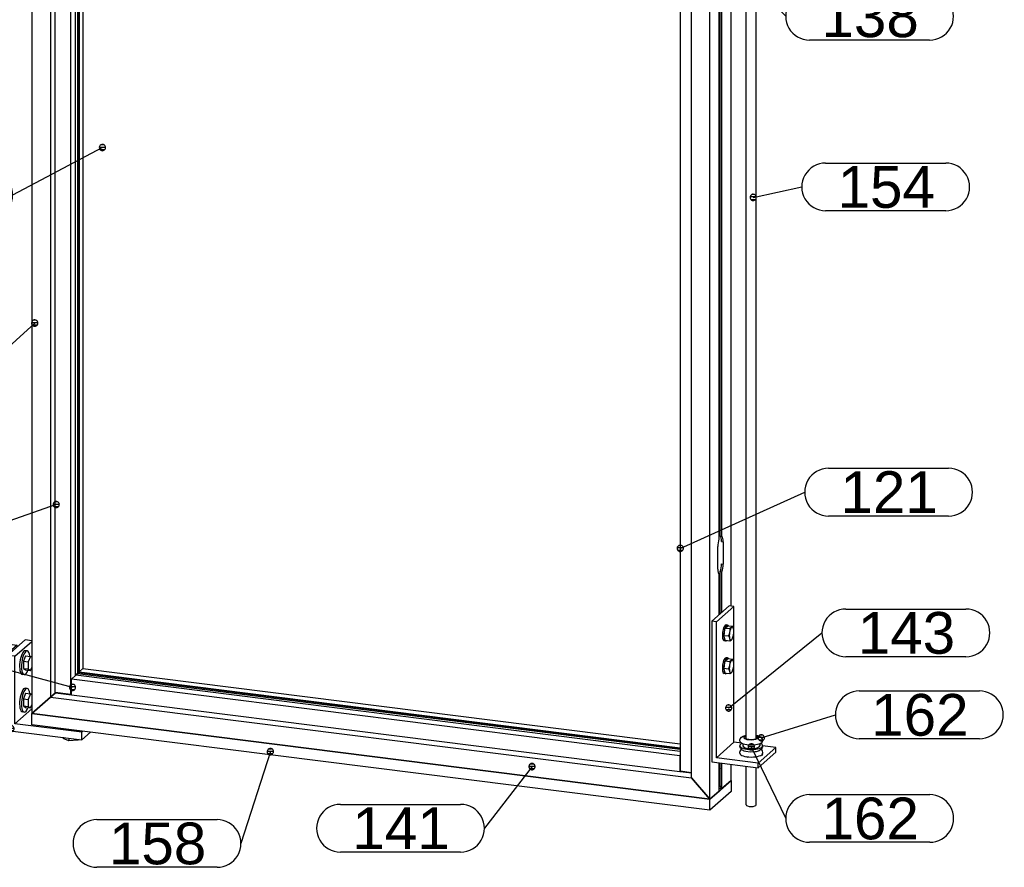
# Model space of a CAD drawing. Header units: millimetres. Extents: x -30 to 390, y -521 to -224.
# Tile 17 of 19: x 235 to 317, y -371 to -300. Entities that reach past the tile are written whole.
import ezdxf
from ezdxf.enums import TextEntityAlignment as Align

# ---------------------------------------------------------------- set-up
doc = ezdxf.new("R2010")
doc.units = ezdxf.units.MM
doc.linetypes.add('STRICHPUNKT2', pattern=[18.5, 10, -4, 0.5, -4])
doc.layers.get('0').update_dxf_attribs({"linetype": 'CONTINUOUS'})
for name, color, linetype in [('DIM49', 4, 'CONTINUOUS'), ('LE_RED', 1, 'CONTINUOUS'), ('TXT_ALL', 7, 'CONTINUOUS')]:
    doc.layers.add(name, color=color, linetype=linetype)
doc.layers.add('LE_ALL', color=7, linetype='CONTINUOUS', lineweight=50)
doc.styles.add('ARIAL', font='arial.ttf')

# ---------------------------------------------------------------- blocks, each defined once
blk = doc.blocks.new('1017-1 Connector 90 M8 VERT_00035', base_point=(237.592, -356.949))
blk.add_line((237.592, -356.949), (237.15, -357.338))
blk = doc.blocks.new('1017-1 Connector 90 M8 VERT_00034')
blk.add_blockref('1017-1 Connector 90 M8 VERT_00035', (237.592, -356.949))
blk = doc.blocks.new('Hoeklijn + montage_00033')
blk.add_blockref('1017-1 Connector 90 M8 VERT_00034', (0, 0))
blk = doc.blocks.new('1017-1 Connector 90 M8 VERT_00038', base_point=(293.293, -363.519))
blk.add_line((293.387, -364.703), (293.293, -364.787))
at = {"layer": 'LE_RED'}
blk.add_ellipse((293.262, -363.242), major_axis=(-0.042, -0.331), ratio=0.333333, start_param=0.624777, end_param=1.669141, dxfattribs=at)
blk = doc.blocks.new('DIN 13-M8_00040', base_point=(293.298, -362.961))
blk.add_ellipse((293.262, -363.242), major_axis=(-0.035, -0.281), ratio=0.333333, start_param=0.672695, end_param=3.141593)
at = {"layer": 'LE_RED'}
blk.add_ellipse((293.262, -363.242), major_axis=(-0.042, -0.331), ratio=0.333333, start_param=0.624777, end_param=1.669141, dxfattribs=at)
blk = doc.blocks.new('DIN 13-M8_00039')
blk.add_blockref('DIN 13-M8_00040', (293.298, -362.961))
blk = doc.blocks.new('_00042', base_point=(293.418, -363.262))
at = {"layer": 'LE_ALL', "color": 1, "linetype": 'STRICHPUNKT2'}
for p, q in [((293.293, -363.215), (293.387, -363.132)), ((293.418, -363.262), (293.293, -363.246))]:
    blk.add_line(p, q, dxfattribs=at)
blk = doc.blocks.new('_00041')
blk.add_blockref('_00042', (293.418, -363.262))
blk = doc.blocks.new('1017-1 Connector 90 M8 VERT_00037')
for name, p in [('DIN 13-M8_00039', (0, 0)), ('_00041', (0, 0)), ('1017-1 Connector 90 M8 VERT_00038', (293.293, -363.519))]:
    blk.add_blockref(name, p)
blk = doc.blocks.new('Stelschroef met punt (ISO 4027 - DIN 914)-M8x10_00044', base_point=(293.296, -363.369))
blk.add_line((293.293, -363.178), (293.33, -363.182))
blk.add_lwpolyline([(293.296, -363.369), (293.33, -363.182), (293.296, -363.055)])
at = {"layer": 'LE_RED'}
blk.add_ellipse((293.262, -363.242), major_axis=(-0.035, -0.281), ratio=0.333333, start_param=0.672695, end_param=1.669141, dxfattribs=at)
blk = doc.blocks.new('GEWINDE_00046', base_point=(293.359, -363.227))
at = {"layer": 'LE_RED'}
blk.add_ellipse((293.262, -363.242), major_axis=(-0.035, -0.281), ratio=0.333333, start_param=0.672695, end_param=1.669141, dxfattribs=at)
blk = doc.blocks.new('GEWINDE_00045')
blk.add_blockref('GEWINDE_00046', (293.359, -363.227))
blk = doc.blocks.new('Stelschroef met punt (ISO 4027 - DIN 914)-M8x10_00043')
for name, p in [('Stelschroef met punt (ISO 4027 - DIN 914)-M8x10_00044', (293.296, -363.369)), ('GEWINDE_00045', (0, 0))]:
    blk.add_blockref(name, p)
blk = doc.blocks.new('Hoeklijn + montage_00036')
for name in ['1017-1 Connector 90 M8 VERT_00037', 'Stelschroef met punt (ISO 4027 - DIN 914)-M8x10_00043']:
    blk.add_blockref(name, (0, 0))
blk = doc.blocks.new('Montage_00032')
for name in ['Hoeklijn + montage_00033', 'Hoeklijn + montage_00036']:
    blk.add_blockref(name, (0, 0))
blk = doc.blocks.new('SHAPE_01117', base_point=(277.625, -363.05))
at = {"layer": 'DIM49', "color": 3}
for p, q in [((277.625, -363.05), (273.632, -368.222)), ((277.365, -363.011), (277.885, -363.011)), ((277.517, -362.811), (277.734, -362.811)), ((277.417, -363.211), (277.833, -363.211)), ((261.569, -366.222), (271.632, -366.222)), ((271.632, -370.222), (261.569, -370.222))]:
    blk.add_line(p, q, dxfattribs=at)
blk.add_lwpolyline([(277.727, -362.807), (277.66, -362.789), (277.592, -362.789), (277.525, -362.806), (277.465, -362.84), (277.417, -362.889), (277.382, -362.948), (277.364, -363.015), (277.364, -363.083), (277.382, -363.15), (277.416, -363.209), (277.464, -363.258), (277.524, -363.293), (277.59, -363.311), (277.659, -363.311), (277.725, -363.293), (277.785, -363.259), (277.834, -363.211), (277.868, -363.151), (277.886, -363.085), (277.886, -363.016), (277.869, -362.95), (277.835, -362.89), (277.786, -362.841)], close=True, dxfattribs=at)
for centre, start_param, end_param in [((261.569, -368.222), 1.570796, 4.712389), ((271.632, -368.222), 4.712389, 7.853982)]:
    blk.add_ellipse(centre, major_axis=(2, 0), ratio=1, start_param=start_param, end_param=end_param, dxfattribs=at)
at = {"layer": 'TXT_ALL', "style": 'ARIAL'}
blk.add_text('141', height=3.5, dxfattribs=at).set_placement((262.569, -368.222), align=Align.MIDDLE_LEFT)
blk = doc.blocks.new('PV-SCHERM PROFIEL 60X37_00064', base_point=(293.293, -364.848))
for p, q in [((239.535, -355.236), (239.358, -355.391)), ((239.623, -355.157), (239.535, -355.236)), ((239.535, -355.236), (290.048, -361.6)), ((239.668, -355.118), (239.623, -355.157)), ((239.623, -355.157), (290.048, -361.51)), ((239.991, -354.833), (239.668, -355.118)), ((239.668, -355.118), (290.048, -361.466)), ((239.991, -354.833), (290.048, -361.139)), ((237.267, -357.236), (235.708, -358.611)), ((237.694, -356.859), (237.267, -357.236)), ((237.267, -357.236), (290.975, -364.002)), ((235.708, -358.611), (292.534, -365.77)), ((290.038, -363.454), (290.975, -363.572)), ((292.534, -365.77), (290.975, -364.002)), ((294.302, -364.211), (293.543, -364.88)), ((293.293, -365.101), (292.534, -365.77))]:
    blk.add_line(p, q)
for points in [[(237.704, -356.85), (237.694, -356.859), (239.029, -357.027)], [(293.293, -364.848), (293.543, -364.88), (293.387, -364.703)]]:
    blk.add_lwpolyline(points)
blk.add_blockref('SHAPE_01117', (277.625, -363.05))
blk = doc.blocks.new('PV-SCHERM PROFIEL 60X37_00063')
blk.add_blockref('PV-SCHERM PROFIEL 60X37_00064', (293.293, -364.848))
blk = doc.blocks.new('SHAPE_01115', base_point=(294.074, -295.01))
at = {"layer": 'DIM49', "color": 3}
for p, q in [((293.816, -294.974), (294.333, -294.974)), ((293.87, -295.174), (294.278, -295.174)), ((294.184, -294.774), (293.962, -294.774)), ((294.074, -295.01), (298.88, -300.152)), ((300.88, -298.152), (310.943, -298.152)), ((310.943, -302.152), (300.88, -302.152))]:
    blk.add_line(p, q, dxfattribs=at)
blk.add_lwpolyline([(293.851, -294.871), (293.822, -294.934), (293.811, -295.001), (293.818, -295.07), (293.842, -295.134), (293.882, -295.19), (293.935, -295.234), (293.998, -295.262), (294.065, -295.274), (294.134, -295.267), (294.198, -295.243), (294.254, -295.203), (294.298, -295.15), (294.326, -295.087), (294.338, -295.019), (294.331, -294.951), (294.307, -294.887), (294.267, -294.831), (294.214, -294.787), (294.151, -294.758), (294.083, -294.747), (294.015, -294.754), (293.95, -294.778), (293.895, -294.818)], close=True, dxfattribs=at)
for centre, start_param, end_param in [((300.88, -300.152), 1.570796, 4.712389), ((310.943, -300.152), 4.712389, 7.853982)]:
    blk.add_ellipse(centre, major_axis=(2, 0), ratio=1, start_param=start_param, end_param=end_param, dxfattribs=at)
at = {"layer": 'TXT_ALL', "style": 'ARIAL'}
blk.add_text('138', height=3.5, dxfattribs=at).set_placement((301.88, -300.152), align=Align.MIDDLE_LEFT)
blk = doc.blocks.new('PV-SCHERM PROFIEL 60X37_00068', base_point=(293.543, -278.534))
for p, q in [((294.302, -256.102), (293.543, -256.771)), ((294.302, -278.014), (294.302, -256.102)), ((293.293, -256.992), (292.534, -257.661)), ((293.293, -278.755), (293.293, -256.992)), ((293.543, -256.771), (293.387, -256.909)), ((293.387, -278.672), (293.387, -256.909)), ((293.543, -278.534), (293.543, -256.771)), ((292.534, -257.661), (290.975, -259.036)), ((292.534, -365.77), (292.534, -257.661)), ((290.975, -364.002), (290.975, -259.036)), ((293.293, -343.984), (293.293, -285.264)), ((293.387, -343.743), (293.387, -285.276)), ((293.543, -343.763), (293.543, -285.296)), ((294.302, -349.589), (294.302, -285.391)), ((293.543, -343.763), (293.387, -343.743)), ((293.498, -344.178), (293.654, -344.198)), ((293.498, -346.064), (293.654, -346.084)), ((293.293, -350.33), (293.293, -346.934)), ((293.387, -350.247), (293.387, -346.694)), ((293.387, -346.694), (293.543, -346.714)), ((293.543, -350.109), (293.543, -346.714)), ((293.293, -365.101), (293.293, -362.732)), ((293.387, -364.703), (293.387, -362.743)), ((293.543, -364.88), (293.543, -362.763)), ((294.302, -364.211), (294.302, -362.859)), ((290.975, -364.002), (292.534, -365.77)), ((293.543, -364.88), (294.302, -364.211)), ((292.534, -365.77), (293.293, -365.101)), ((293.387, -364.703), (293.543, -364.88))]:
    blk.add_line(p, q)
for points in [[(293.182, -346.499), (293.182, -344.614)], [(293.654, -344.198), (293.654, -346.084)]]:
    blk.add_lwpolyline(points)
for centre, start_param, end_param in [((293.418, -344.406), 4.063035, 5.073756), ((293.262, -344.386), 1.932163, 2.942884), ((293.418, -344.406), 1.932163, 2.942884), ((293.418, -346.291), 5.073756, 6.084477), ((293.262, -346.272), 0.921442, 1.932163), ((293.418, -346.291), 0.921442, 1.932163)]:
    blk.add_ellipse(centre, major_axis=(-0.083, -0.661), ratio=0.333333, start_param=start_param, end_param=end_param)
blk.add_blockref('SHAPE_01115', (294.074, -295.01))
blk = doc.blocks.new('PV-SCHERM PROFIEL 60X37_00067')
blk.add_blockref('PV-SCHERM PROFIEL 60X37_00068', (293.543, -278.534))
blk = doc.blocks.new('SHAPE_01097', base_point=(235.949, -325.869))
at = {"layer": 'DIM49', "color": 3}
for p, q in [((235.949, -325.869), (231.68, -329.766)), ((235.69, -325.832), (236.208, -325.832)), ((236.059, -325.632), (235.837, -325.632)), ((235.744, -326.032), (236.153, -326.032)), ((219.617, -327.766), (229.68, -327.766)), ((229.68, -331.766), (219.617, -331.766))]:
    blk.add_line(p, q, dxfattribs=at)
blk.add_lwpolyline([(236.091, -325.647), (236.029, -325.618), (235.961, -325.606), (235.892, -325.612), (235.828, -325.635), (235.771, -325.674), (235.727, -325.727), (235.698, -325.789), (235.686, -325.857), (235.692, -325.925), (235.715, -325.99), (235.755, -326.046), (235.807, -326.091), (235.869, -326.12), (235.937, -326.132), (236.006, -326.126), (236.07, -326.103), (236.127, -326.063), (236.171, -326.011), (236.2, -325.948), (236.212, -325.881), (236.206, -325.812), (236.183, -325.748), (236.143, -325.691)], close=True, dxfattribs=at)
for centre, start_param, end_param in [((219.617, -329.766), 1.570796, 4.712389), ((229.68, -329.766), 4.712389, 7.853982)]:
    blk.add_ellipse(centre, major_axis=(2, 0), ratio=1, start_param=start_param, end_param=end_param, dxfattribs=at)
at = {"layer": 'TXT_ALL', "style": 'ARIAL'}
blk.add_text('138', height=3.5, dxfattribs=at).set_placement((220.617, -329.766), align=Align.MIDDLE_LEFT)
blk = doc.blocks.new('PV-SCHERM PROFIEL 60X37_00070', base_point=(237.267, -252.27))
for p, q in [((237.267, -252.27), (235.708, -250.502)), ((235.708, -250.502), (235.708, -358.611)), ((237.267, -252.27), (237.267, -357.236)), ((239.535, -253.49), (239.535, -355.236)), ((239.623, -253.501), (239.623, -355.157)), ((239.668, -253.507), (239.668, -355.118)), ((239.991, -253.548), (239.991, -354.833)), ((239.358, -355.391), (239.535, -355.236)), ((239.535, -355.236), (239.623, -355.157)), ((239.623, -355.157), (239.668, -355.118)), ((239.668, -355.118), (239.991, -354.833)), ((235.708, -358.611), (237.267, -357.236)), ((237.267, -357.236), (237.694, -356.859)), ((237.694, -356.859), (237.704, -356.85))]:
    blk.add_line(p, q)
blk.add_blockref('SHAPE_01097', (235.949, -325.869))
blk = doc.blocks.new('PV-SCHERM PROFIEL 60X37_00069')
blk.add_blockref('PV-SCHERM PROFIEL 60X37_00070', (237.267, -252.27))
blk = doc.blocks.new('SHAPE_01099', base_point=(239.115, -356.412))
at = {"layer": 'DIM49', "color": 3}
for p, q in [((217.26, -351.771), (227.323, -351.771)), ((239.115, -356.412), (229.323, -353.771)), ((227.323, -355.771), (217.26, -355.771)), ((239.374, -356.376), (238.857, -356.376)), ((239.226, -356.176), (239.004, -356.176)), ((238.911, -356.576), (239.319, -356.576))]:
    blk.add_line(p, q, dxfattribs=at)
blk.add_lwpolyline([(239.379, -356.413), (239.37, -356.344), (239.343, -356.281), (239.302, -356.226), (239.247, -356.184), (239.184, -356.158), (239.116, -356.149), (239.048, -356.158), (238.984, -356.184), (238.929, -356.226), (238.887, -356.28), (238.861, -356.344), (238.852, -356.412), (238.861, -356.48), (238.887, -356.543), (238.929, -356.598), (238.983, -356.64), (239.047, -356.666), (239.115, -356.676), (239.183, -356.667), (239.247, -356.64), (239.301, -356.599), (239.343, -356.544), (239.369, -356.481)], close=True, dxfattribs=at)
for centre, start_param, end_param in [((217.26, -353.771), 1.570796, 4.712389), ((227.323, -353.771), 4.712389, 7.853982)]:
    blk.add_ellipse(centre, major_axis=(2, 0), ratio=1, start_param=start_param, end_param=end_param, dxfattribs=at)
at = {"layer": 'TXT_ALL', "style": 'ARIAL'}
blk.add_text('123', height=3.5, dxfattribs=at).set_placement((218.26, -353.771), align=Align.MIDDLE_LEFT)
blk = doc.blocks.new('GLASLAT T.B.V. PV-SCHERM_00075', base_point=(290.009, -362.144))
for p, q in [((290.048, -361.778), (239.397, -355.396)), ((290.044, -363.173), (290.044, -362.231)), ((290.009, -363.48), (290.038, -363.454))]:
    blk.add_line(p, q)
for points in [[(290.009, -362.144), (239.029, -355.721), (239.397, -355.396)], [(290.048, -362.11), (290.009, -362.144), (290.009, -363.48), (239.029, -357.057), (239.029, -355.721)]]:
    blk.add_lwpolyline(points)
blk.add_blockref('SHAPE_01099', (239.115, -356.412))
blk = doc.blocks.new('GLASLAT T.B.V. PV-SCHERM_00074')
blk.add_blockref('GLASLAT T.B.V. PV-SCHERM_00075', (290.009, -362.144))
blk = doc.blocks.new('SHAPE_01111', base_point=(237.751, -341.082))
at = {"layer": 'DIM49', "color": 3}
for p, q in [((219.397, -341.288), (229.46, -341.288)), ((237.751, -341.082), (231.46, -343.288)), ((237.492, -341.045), (238.01, -341.045)), ((237.546, -341.245), (237.957, -341.245)), ((237.865, -340.845), (237.642, -340.845)), ((229.46, -345.288), (219.397, -345.288))]:
    blk.add_line(p, q, dxfattribs=at)
blk.add_lwpolyline([(237.969, -340.934), (237.923, -340.882), (237.865, -340.845), (237.8, -340.823), (237.731, -340.82), (237.664, -340.834), (237.603, -340.865), (237.551, -340.91), (237.514, -340.968), (237.492, -341.033), (237.489, -341.102), (237.503, -341.169), (237.534, -341.231), (237.579, -341.282), (237.637, -341.319), (237.702, -341.341), (237.771, -341.345), (237.838, -341.331), (237.9, -341.3), (237.951, -341.254), (237.988, -341.196), (238.01, -341.131), (238.014, -341.062), (238, -340.995)], close=True, dxfattribs=at)
for centre, start_param, end_param in [((219.397, -343.288), 1.570796, 4.712389), ((229.46, -343.288), 4.712389, 7.853982)]:
    blk.add_ellipse(centre, major_axis=(2, 0), ratio=1, start_param=start_param, end_param=end_param, dxfattribs=at)
at = {"layer": 'TXT_ALL', "style": 'ARIAL'}
blk.add_text('121', height=3.5, dxfattribs=at).set_placement((220.397, -343.288), align=Align.MIDDLE_LEFT)
blk = doc.blocks.new('GLASLAT T.B.V. PV-SCHERM_00077', base_point=(238.99, -357.012))
for p, q in [((238.99, -357.012), (238.99, -252.487)), ((239.358, -355.431), (239.358, -253.468))]:
    blk.add_line(p, q)
blk.add_lwpolyline([(239.019, -356.987), (238.99, -357.012), (237.665, -356.846), (237.665, -252.32)])
blk.add_blockref('SHAPE_01111', (237.751, -341.082))
blk = doc.blocks.new('GLASLAT T.B.V. PV-SCHERM_00076')
blk.add_blockref('GLASLAT T.B.V. PV-SCHERM_00077', (238.99, -357.012))
blk = doc.blocks.new('SHAPE_01101', base_point=(290.048, -344.764))
at = {"layer": 'DIM49', "color": 3}
for p, q in [((302.472, -338.045), (312.535, -338.045)), ((290.048, -344.764), (300.472, -340.045)), ((312.535, -342.045), (302.472, -342.045)), ((290.308, -344.726), (289.789, -344.726)), ((290.156, -344.526), (289.936, -344.526)), ((290.254, -344.926), (289.841, -344.926))]:
    blk.add_line(p, q, dxfattribs=at)
blk.add_lwpolyline([(289.844, -344.931), (289.894, -344.978), (289.955, -345.01), (290.022, -345.026), (290.091, -345.024), (290.156, -345.004), (290.215, -344.968), (290.262, -344.917), (290.294, -344.857), (290.31, -344.79), (290.308, -344.721), (290.288, -344.655), (290.251, -344.597), (290.201, -344.55), (290.141, -344.518), (290.074, -344.502), (290.005, -344.504), (289.939, -344.524), (289.881, -344.56), (289.834, -344.611), (289.801, -344.671), (289.786, -344.738), (289.788, -344.807), (289.808, -344.873)], close=True, dxfattribs=at)
for centre, start_param, end_param in [((302.472, -340.045), 1.570796, 4.712389), ((312.535, -340.045), 4.712389, 7.853982)]:
    blk.add_ellipse(centre, major_axis=(2, 0), ratio=1, start_param=start_param, end_param=end_param, dxfattribs=at)
at = {"layer": 'TXT_ALL', "style": 'ARIAL'}
blk.add_text('121', height=3.5, dxfattribs=at).set_placement((303.472, -340.045), align=Align.MIDDLE_LEFT)
blk = doc.blocks.new('GLASLAT T.B.V. PV-SCHERM_00079', base_point=(290.975, -363.562))
for p in [(290.048, -258.919), (290.975, -363.562)]:
    blk.add_line(p, (290.048, -363.445))
blk.add_blockref('SHAPE_01101', (290.048, -344.764))
blk = doc.blocks.new('GLASLAT T.B.V. PV-SCHERM_00078')
blk.add_blockref('GLASLAT T.B.V. PV-SCHERM_00079', (290.975, -363.562))
blk = doc.blocks.new('Glaslatten_00071')
for name in ['GLASLAT T.B.V. PV-SCHERM_00076', 'GLASLAT T.B.V. PV-SCHERM_00078', 'GLASLAT T.B.V. PV-SCHERM_00074']:
    blk.add_blockref(name, (0, 0))
blk = doc.blocks.new('Profielen_00062')
for name in ['PV-SCHERM PROFIEL 60X37_00069', 'Glaslatten_00071', 'PV-SCHERM PROFIEL 60X37_00067', 'PV-SCHERM PROFIEL 60X37_00063']:
    blk.add_blockref(name, (0, 0))
blk = doc.blocks.new('SHAPE_01093', base_point=(255.695, -361.795))
at = {"layer": 'DIM49', "color": 3}
for p, q in [((255.695, -361.795), (253.23, -369.496)), ((255.436, -361.758), (255.954, -361.758)), ((255.49, -361.958), (255.899, -361.958)), ((255.582, -361.558), (255.804, -361.558)), ((241.167, -367.496), (251.23, -367.496)), ((251.23, -371.496), (241.167, -371.496))]:
    blk.add_line(p, q, dxfattribs=at)
blk.add_lwpolyline([(255.707, -361.532), (255.639, -361.538), (255.574, -361.561), (255.518, -361.601), (255.473, -361.653), (255.444, -361.715), (255.432, -361.783), (255.438, -361.851), (255.461, -361.916), (255.5, -361.972), (255.552, -362.017), (255.615, -362.046), (255.682, -362.058), (255.751, -362.053), (255.815, -362.029), (255.872, -361.99), (255.916, -361.938), (255.946, -361.876), (255.958, -361.808), (255.952, -361.74), (255.929, -361.675), (255.89, -361.618), (255.837, -361.574), (255.775, -361.545)], close=True, dxfattribs=at)
for centre, start_param, end_param in [((241.167, -369.496), 1.570796, 4.712389), ((251.23, -369.496), 4.712389, 7.853982)]:
    blk.add_ellipse(centre, major_axis=(2, 0), ratio=1, start_param=start_param, end_param=end_param, dxfattribs=at)
at = {"layer": 'TXT_ALL', "style": 'ARIAL'}
blk.add_text('158', height=3.5, dxfattribs=at).set_placement((242.167, -369.496), align=Align.MIDDLE_LEFT)
blk = doc.blocks.new('Strip 60x12_00121', base_point=(292.534, -365.77))
for p, q in [((292.534, -365.77), (235.708, -358.611)), ((292.534, -366.713), (292.534, -365.77))]:
    blk.add_line(p, q)
blk.add_lwpolyline([(292.534, -365.77), (294.302, -364.211), (294.302, -365.154), (292.534, -366.713), (235.708, -359.553), (235.708, -358.611)])
blk.add_blockref('SHAPE_01093', (255.695, -361.795))
blk = doc.blocks.new('Strip 60x12_00120')
blk.add_blockref('Strip 60x12_00121', (292.534, -365.77))
blk = doc.blocks.new('SHAPE_01095', base_point=(233.959, -359.86))
at = {"layer": 'DIM49', "color": 3}
for p, q in [((234.07, -359.622), (233.85, -359.622)), ((233.959, -359.86), (229.867, -362.815)), ((233.699, -359.822), (234.218, -359.822)), ((233.753, -360.022), (234.166, -360.022)), ((217.804, -360.815), (227.867, -360.815)), ((227.867, -364.815), (217.804, -364.815))]:
    blk.add_line(p, q, dxfattribs=at)
blk.add_lwpolyline([(234.125, -359.656), (234.067, -359.62), (234.001, -359.6), (233.932, -359.598), (233.865, -359.614), (233.805, -359.647), (233.755, -359.694), (233.719, -359.752), (233.699, -359.818), (233.697, -359.887), (233.713, -359.954), (233.745, -360.014), (233.793, -360.064), (233.851, -360.1), (233.917, -360.12), (233.986, -360.122), (234.053, -360.106), (234.113, -360.074), (234.163, -360.027), (234.199, -359.968), (234.219, -359.902), (234.221, -359.833), (234.205, -359.767), (234.172, -359.706)], close=True, dxfattribs=at)
for centre, start_param, end_param in [((217.804, -362.815), 1.570796, 4.712389), ((227.867, -362.815), 4.712389, 7.853982)]:
    blk.add_ellipse(centre, major_axis=(2, 0), ratio=1, start_param=start_param, end_param=end_param, dxfattribs=at)
at = {"layer": 'TXT_ALL', "style": 'ARIAL'}
blk.add_text('148', height=3.5, dxfattribs=at).set_placement((218.804, -362.815), align=Align.MIDDLE_LEFT)
blk = doc.blocks.new('Hoeklijn 80x80x8_00125', base_point=(233.672, -360.013))
for p, q in [((233.672, -353.727), (235.146, -352.428)), ((234.296, -353.806), (235.708, -352.561)), ((235.708, -352.499), (235.146, -352.428)), ((234.296, -359.463), (235.708, -358.218)), ((239.909, -360.17), (239.995, -360.093)), ((239.909, -360.798), (240.619, -360.172))]:
    blk.add_line(p, q)
blk.add_lwpolyline([(233.672, -360.013), (239.909, -360.798), (239.909, -360.17), (234.296, -359.463), (234.296, -353.806), (233.672, -353.727)], close=True)
blk.add_blockref('SHAPE_01095', (233.959, -359.86))
blk = doc.blocks.new('Hoeklijn 80x80x8_00124')
blk.add_blockref('Hoeklijn 80x80x8_00125', (233.672, -360.013))
blk = doc.blocks.new('Zeskant tapbout-M10x25 (DIN 933)_00129', base_point=(238.326, -360.599))
for p, q in [((238.326, -360.599), (238.326, -360.693)), ((238.814, -360.892), (238.326, -360.693)), ((238.814, -360.66), (238.814, -360.892)), ((239.574, -360.85), (238.814, -360.892)), ((239.574, -360.756), (239.574, -360.85)), ((239.667, -360.768), (239.574, -360.85))]:
    blk.add_line(p, q)
blk = doc.blocks.new('Zeskant tapbout-M10x25 (DIN 933)_00128')
blk.add_blockref('Zeskant tapbout-M10x25 (DIN 933)_00129', (238.326, -360.599))
blk = doc.blocks.new('Bev. Tapbout M10x25_00126')
blk.add_blockref('Zeskant tapbout-M10x25 (DIN 933)_00128', (0, 0))
blk = doc.blocks.new('1011 Moerblok M8_00132', base_point=(233.409, -356.317))
for p, q in [((233.672, -356.084), (233.409, -356.317)), ((233.409, -356.317), (233.672, -356.35))]:
    blk.add_line(p, q)
blk.add_lwpolyline([(233.409, -356.317), (233.409, -358.674), (233.672, -358.707)])
blk = doc.blocks.new('1011 Moerblok M8_00131')
blk.add_blockref('1011 Moerblok M8_00132', (233.409, -356.317))
blk = doc.blocks.new('Carrosseriering M8 (ISO 7093 _ DIN 9021)_00134', base_point=(235.158, -356.485))
for p, q in [((235.314, -356.505), (235.158, -356.485)), ((235.064, -358.489), (234.908, -358.47))]:
    blk.add_line(p, q)
for centre, start_param, end_param in [((235.033, -357.477), 3.141593, 6.283185), ((235.189, -357.497), 3.141593, 6.283185), ((235.189, -357.497), 2.195759, 3.141593), ((235.189, -357.497), 6.283185, 7.229019)]:
    blk.add_ellipse(centre, major_axis=(-0.125, -0.992), ratio=0.333333, start_param=start_param, end_param=end_param)
blk = doc.blocks.new('Carrosseriering M8 (ISO 7093 _ DIN 9021)_00133')
blk.add_blockref('Carrosseriering M8 (ISO 7093 _ DIN 9021)_00134', (235.158, -356.485))
blk = doc.blocks.new('Zeskant tapbout-M8x20 (DIN 933)_00136', base_point=(234.997, -357.371))
for p, q in [((235.189, -356.907), (235.602, -356.959)), ((235.602, -356.959), (235.41, -357.423)), ((235.708, -357.029), (235.602, -356.959)), ((234.997, -357.371), (235.41, -357.423)), ((234.997, -357.961), (235.189, -358.087)), ((235.189, -358.087), (235.602, -358.139)), ((235.602, -358.139), (235.708, -357.882))]:
    blk.add_line(p, q)
for points in [[(235.189, -356.907), (234.997, -357.371), (234.997, -357.961), (235.41, -358.013)], [(235.41, -357.423), (235.41, -358.013), (235.602, -358.139)]]:
    blk.add_lwpolyline(points)
blk = doc.blocks.new('Zeskant tapbout-M8x20 (DIN 933)_00135')
blk.add_blockref('Zeskant tapbout-M8x20 (DIN 933)_00136', (234.997, -357.371))
blk = doc.blocks.new('Montage baluster_00130')
for name in ['1011 Moerblok M8_00131', 'Carrosseriering M8 (ISO 7093 _ DIN 9021)_00133', 'Zeskant tapbout-M8x20 (DIN 933)_00135']:
    blk.add_blockref(name, (0, 0))
blk = doc.blocks.new('1011 Moerblok M8_00139', base_point=(233.409, -353.174))
for p, q in [((233.85, -352.785), (233.409, -353.174)), ((233.85, -352.785), (234.474, -352.863)), ((233.409, -353.174), (234.032, -353.253)), ((234.032, -353.253), (234.032, -353.41))]:
    blk.add_line(p, q)
for points in [[(234.474, -353.02), (234.474, -352.863), (234.032, -353.253)], [(233.409, -353.174), (233.409, -355.531), (233.672, -355.565)]]:
    blk.add_lwpolyline(points)
blk = doc.blocks.new('1011 Moerblok M8_00138')
blk.add_blockref('1011 Moerblok M8_00139', (233.409, -353.174))
blk = doc.blocks.new('Carrosseriering M8 (ISO 7093 _ DIN 9021)_00141', base_point=(235.158, -353.343))
for p, q in [((235.314, -353.362), (235.158, -353.343)), ((235.064, -355.347), (234.908, -355.327))]:
    blk.add_line(p, q)
for centre, start_param, end_param in [((235.033, -354.335), 3.141593, 6.283185), ((235.189, -354.354), 3.141593, 6.283185), ((235.189, -354.354), 2.195759, 3.141593), ((235.189, -354.354), 6.283185, 7.229019)]:
    blk.add_ellipse(centre, major_axis=(-0.125, -0.992), ratio=0.333333, start_param=start_param, end_param=end_param)
blk = doc.blocks.new('Carrosseriering M8 (ISO 7093 _ DIN 9021)_00140')
blk.add_blockref('Carrosseriering M8 (ISO 7093 _ DIN 9021)_00141', (235.158, -353.343))
blk = doc.blocks.new('Zeskant tapbout-M8x20 (DIN 933)_00143', base_point=(234.997, -354.228))
for p, q in [((235.189, -353.765), (235.602, -353.817)), ((235.602, -353.817), (235.41, -354.281)), ((235.708, -353.887), (235.602, -353.817)), ((234.997, -354.228), (235.41, -354.281)), ((235.602, -354.996), (235.708, -354.739)), ((234.997, -354.818), (235.189, -354.944)), ((235.189, -354.944), (235.602, -354.996))]:
    blk.add_line(p, q)
for points in [[(235.189, -353.765), (234.997, -354.228), (234.997, -354.818), (235.41, -354.87)], [(235.41, -354.281), (235.41, -354.87), (235.602, -354.996)]]:
    blk.add_lwpolyline(points)
blk = doc.blocks.new('Zeskant tapbout-M8x20 (DIN 933)_00142')
blk.add_blockref('Zeskant tapbout-M8x20 (DIN 933)_00143', (234.997, -354.228))
blk = doc.blocks.new('Montage baluster_00137')
for name in ['1011 Moerblok M8_00138', 'Carrosseriering M8 (ISO 7093 _ DIN 9021)_00140', 'Zeskant tapbout-M8x20 (DIN 933)_00142']:
    blk.add_blockref(name, (0, 0))
blk = doc.blocks.new('Koppelhoek scherm - 60x37_00122')
for name in ['Hoeklijn 80x80x8_00124', 'Montage baluster_00137', 'Montage baluster_00130', 'Bev. Tapbout M10x25_00126']:
    blk.add_blockref(name, (0, 0))
blk = doc.blocks.new('Ophanging onder_00119')
for name in ['Koppelhoek scherm - 60x37_00122', 'Strip 60x12_00120']:
    blk.add_blockref(name, (0, 0))
blk = doc.blocks.new('Muurophanging_00080')
blk.add_blockref('Ophanging onder_00119', (0, 0))
blk = doc.blocks.new('SHAPE_01127', base_point=(296.157, -315.336))
at = {"layer": 'DIM49', "color": 3}
for p, q in [((302.23, -312.459), (312.294, -312.459)), ((296.267, -315.099), (296.045, -315.099)), ((296.157, -315.336), (300.23, -314.459)), ((296.416, -315.299), (295.899, -315.299)), ((295.952, -315.499), (296.361, -315.499)), ((312.294, -316.459), (302.23, -316.459))]:
    blk.add_line(p, q, dxfattribs=at)
blk.add_lwpolyline([(295.923, -315.456), (295.962, -315.513), (296.014, -315.557), (296.076, -315.587), (296.144, -315.599), (296.213, -315.594), (296.277, -315.57), (296.334, -315.531), (296.378, -315.479), (296.408, -315.417), (296.42, -315.349), (296.415, -315.281), (296.391, -315.216), (296.352, -315.159), (296.3, -315.115), (296.238, -315.086), (296.17, -315.073), (296.102, -315.079), (296.037, -315.102), (295.98, -315.141), (295.936, -315.193), (295.907, -315.255), (295.894, -315.323), (295.9, -315.392)], close=True, dxfattribs=at)
for centre, start_param, end_param in [((302.23, -314.459), 1.570796, 4.712389), ((312.294, -314.459), 4.712389, 7.853982)]:
    blk.add_ellipse(centre, major_axis=(2, 0), ratio=1, start_param=start_param, end_param=end_param, dxfattribs=at)
at = {"layer": 'TXT_ALL', "style": 'ARIAL'}
blk.add_text('154', height=3.5, dxfattribs=at).set_placement((303.23, -314.459), align=Align.MIDDLE_LEFT)
blk = doc.blocks.new('Massieve as 10_00156', base_point=(296.612, -272.829))
for p, q in [((295.574, -278.538), (296.612, -272.829)), ((296.407, -278.614), (297.432, -272.978)), ((295.574, -284.27), (295.574, -278.539)), ((296.407, -284.27), (296.407, -278.613)), ((295.574, -360.712), (295.574, -286.382)), ((296.407, -360.714), (296.407, -286.382)), ((295.574, -366.257), (295.574, -363.019)), ((296.407, -366.257), (296.407, -363.124))]:
    blk.add_line(p, q)
for centre, major_axis, ratio, start_param, end_param in [((297.022, -272.904), (0.41, -0.075), 0.152283, 6.283185, 9.424778), ((295.99, -278.576), (0.417, -0.038), 0.096249, 3.15027, 5.930496), ((295.99, -278.576), (0.417, -0.038), 0.096249, 5.930496, 6.274508), ((295.99, -366.257), (0.417, 0), 0.333333, 3.141593, 6.283185)]:
    blk.add_ellipse(centre, major_axis=major_axis, ratio=ratio, start_param=start_param, end_param=end_param)
blk.add_blockref('SHAPE_01127', (296.157, -315.336))
blk = doc.blocks.new('Massieve as 10_00155')
blk.add_blockref('Massieve as 10_00156', (296.612, -272.829))
blk = doc.blocks.new('SHAPE_01121', base_point=(294.1, -358.143))
at = {"layer": 'DIM49', "color": 3}
for p, q in [((303.924, -349.842), (313.987, -349.842)), ((294.1, -358.143), (301.924, -351.842)), ((313.987, -353.842), (303.924, -353.842)), ((294.209, -357.905), (293.989, -357.905)), ((294.36, -358.105), (293.841, -358.105)), ((294.307, -358.305), (293.893, -358.305))]:
    blk.add_line(p, q, dxfattribs=at)
blk.add_lwpolyline([(293.945, -358.356), (294.005, -358.388), (294.072, -358.405), (294.141, -358.403), (294.207, -358.384), (294.265, -358.348), (294.313, -358.298), (294.346, -358.238), (294.362, -358.171), (294.36, -358.102), (294.341, -358.036), (294.305, -357.978), (294.255, -357.93), (294.195, -357.897), (294.128, -357.881), (294.06, -357.883), (293.994, -357.902), (293.935, -357.938), (293.888, -357.988), (293.855, -358.048), (293.838, -358.115), (293.84, -358.183), (293.859, -358.249), (293.895, -358.308)], close=True, dxfattribs=at)
for centre, start_param, end_param in [((303.924, -351.842), 1.570796, 4.712389), ((313.987, -351.842), 4.712389, 7.853982)]:
    blk.add_ellipse(centre, major_axis=(2, 0), ratio=1, start_param=start_param, end_param=end_param, dxfattribs=at)
at = {"layer": 'TXT_ALL', "style": 'ARIAL'}
blk.add_text('143', height=3.5, dxfattribs=at).set_placement((304.924, -351.842), align=Align.MIDDLE_LEFT)
blk = doc.blocks.new('Hoeklijn 150x50x5_00182', base_point=(298.052, -361.454))
for p, q in [((294.544, -349.619), (293.071, -350.919)), ((294.544, -361.012), (293.071, -362.311)), ((295.209, -361.095), (294.544, -361.012)), ((298.052, -361.454), (296.952, -361.315)), ((298.052, -361.454), (296.579, -362.753)), ((298.052, -361.846), (296.579, -363.146)), ((298.052, -361.846), (298.052, -361.454)), ((296.579, -363.146), (296.579, -362.753))]:
    blk.add_line(p, q)
for points in [[(294.544, -361.012), (294.544, -349.619), (294.155, -349.57), (292.682, -350.869)], [(293.071, -350.919), (292.682, -350.869), (292.682, -362.655), (296.579, -363.146)], [(296.579, -362.753), (293.071, -362.311), (293.071, -350.919)]]:
    blk.add_lwpolyline(points)
blk.add_blockref('SHAPE_01121', (294.1, -358.143))
blk = doc.blocks.new('_00184', base_point=(295.655, -362.232))
at = {"layer": 'LE_ALL', "color": 1, "linetype": 'STRICHPUNKT2'}
for p, q in [((295.053, -361.815), (295.019, -361.811)), ((296.89, -362.046), (296.968, -362.056)), ((295.655, -362.232), (295.625, -362.258))]:
    blk.add_line(p, q, dxfattribs=at)
blk = doc.blocks.new('_00183')
blk.add_blockref('_00184', (295.655, -362.232))
blk = doc.blocks.new('Hoeklijn 150x50x5_00181')
for name, p in [('Hoeklijn 150x50x5_00182', (298.052, -361.454)), ('_00183', (0, 0))]:
    blk.add_blockref(name, p)
blk = doc.blocks.new('Sluitring (DIN 125)-M8_00188', base_point=(293.891, -351.179))
for p, q in [((294.016, -351.195), (293.891, -351.179)), ((293.849, -352.517), (293.724, -352.502))]:
    blk.add_line(p, q)
for centre, start_param, end_param in [((293.808, -351.84), 3.141593, 6.283185), ((293.933, -351.856), 3.141593, 6.283185), ((293.933, -351.856), 2.754141, 3.141593), ((293.933, -351.856), 0, 0.387451)]:
    blk.add_ellipse(centre, major_axis=(-0.083, -0.661), ratio=0.333333, start_param=start_param, end_param=end_param)
blk = doc.blocks.new('Sluitring (DIN 125)-M8_00187')
blk.add_blockref('Sluitring (DIN 125)-M8_00188', (293.891, -351.179))
blk = doc.blocks.new('Zeskant tapbout-M8x20 (DIN 933)_00190', base_point=(294.18, -351.799))
for p, q in [((293.711, -352.051), (293.822, -351.443)), ((293.822, -351.443), (294.043, -351.248)), ((293.822, -351.443), (294.19, -351.489)), ((294.043, -351.248), (294.411, -351.294)), ((294.346, -351.397), (294.19, -351.489)), ((294.509, -351.497), (294.411, -351.294)), ((293.711, -352.051), (294.079, -352.097)), ((293.822, -352.464), (293.711, -352.051)), ((293.822, -352.464), (294.19, -352.511))]:
    blk.add_line(p, q)
for points in [[(294.19, -351.489), (294.195, -351.651), (294.18, -351.799)], [(294.411, -351.294), (294.388, -351.349), (294.346, -351.397)], [(294.18, -351.799), (294.142, -351.944), (294.079, -352.097), (294.142, -352.209), (294.18, -352.31), (294.195, -352.408), (294.19, -352.511)], [(294.19, -352.511), (294.346, -352.419), (294.391, -352.365), (294.402, -352.347)]]:
    blk.add_lwpolyline(points)
for start_param, end_param in [(3.50296, 4.550157), (2.482535, 3.50296), (4.550157, 5.597355), (5.597355, 6.644552), (0.659058, 1.408565), (1.408565, 2.455762), (0.361367, 0.659058)]:
    blk.add_ellipse((294.346, -351.908), major_axis=(-0.068, -0.537), ratio=0.333333, start_param=start_param, end_param=end_param)
blk = doc.blocks.new('Zeskant tapbout-M8x20 (DIN 933)_00189')
blk.add_blockref('Zeskant tapbout-M8x20 (DIN 933)_00190', (294.18, -351.799))
blk = doc.blocks.new('Montage scherm_00185')
for name in ['Sluitring (DIN 125)-M8_00187', 'Zeskant tapbout-M8x20 (DIN 933)_00189']:
    blk.add_blockref(name, (0, 0))
blk = doc.blocks.new('Sluitring (DIN 125)-M8_00194', base_point=(293.891, -353.929))
for p, q in [((294.016, -353.944), (293.891, -353.929)), ((293.849, -355.267), (293.724, -355.252))]:
    blk.add_line(p, q)
for centre, start_param, end_param in [((293.808, -354.59), 3.141593, 6.283185), ((293.933, -354.606), 3.141593, 6.283185), ((293.933, -354.606), 2.754141, 3.141593), ((293.933, -354.606), 0, 0.387451)]:
    blk.add_ellipse(centre, major_axis=(-0.083, -0.661), ratio=0.333333, start_param=start_param, end_param=end_param)
blk = doc.blocks.new('Sluitring (DIN 125)-M8_00193')
blk.add_blockref('Sluitring (DIN 125)-M8_00194', (293.891, -353.929))
blk = doc.blocks.new('Zeskant tapbout-M8x20 (DIN 933)_00196', base_point=(294.18, -354.549))
for p, q in [((293.711, -354.801), (293.822, -354.193)), ((293.822, -354.193), (294.043, -353.998)), ((293.822, -354.193), (294.19, -354.239)), ((294.043, -353.998), (294.411, -354.044)), ((294.346, -354.147), (294.19, -354.239)), ((294.509, -354.247), (294.411, -354.044)), ((293.711, -354.801), (294.079, -354.847)), ((293.822, -355.214), (293.711, -354.801)), ((293.822, -355.214), (294.19, -355.26))]:
    blk.add_line(p, q)
for points in [[(294.18, -354.549), (294.142, -354.694), (294.079, -354.847), (294.142, -354.959), (294.18, -355.059), (294.195, -355.158), (294.19, -355.26)], [(294.19, -354.239), (294.195, -354.401), (294.18, -354.549)], [(294.411, -354.044), (294.388, -354.099), (294.346, -354.147)], [(294.19, -355.26), (294.346, -355.169), (294.391, -355.115), (294.402, -355.097)]]:
    blk.add_lwpolyline(points)
for start_param, end_param in [(4.550157, 5.597355), (3.50296, 4.550157), (2.482535, 3.50296), (0.659058, 1.408565), (1.408565, 2.455762), (5.597355, 6.644552), (0.361367, 0.659058)]:
    blk.add_ellipse((294.346, -354.658), major_axis=(-0.068, -0.537), ratio=0.333333, start_param=start_param, end_param=end_param)
blk = doc.blocks.new('Zeskant tapbout-M8x20 (DIN 933)_00195')
blk.add_blockref('Zeskant tapbout-M8x20 (DIN 933)_00196', (294.18, -354.549))
blk = doc.blocks.new('Montage scherm_00191')
for name in ['Sluitring (DIN 125)-M8_00193', 'Zeskant tapbout-M8x20 (DIN 933)_00195']:
    blk.add_blockref(name, (0, 0))
blk = doc.blocks.new('SHAPE_01105', base_point=(296.839, -360.644))
at = {"layer": 'DIM49', "color": 3}
for p, q in [((305.049, -356.714), (315.113, -356.714)), ((296.839, -360.644), (303.049, -358.714)), ((296.951, -360.407), (296.73, -360.407)), ((297.098, -360.607), (296.581, -360.607)), ((296.635, -360.807), (297.044, -360.807)), ((315.113, -360.714), (305.049, -360.714))]:
    blk.add_line(p, q, dxfattribs=at)
blk.add_lwpolyline([(296.617, -360.784), (296.661, -360.837), (296.717, -360.877), (296.781, -360.9), (296.85, -360.907), (296.918, -360.895), (296.98, -360.866), (297.033, -360.822), (297.072, -360.766), (297.096, -360.702), (297.102, -360.633), (297.091, -360.565), (297.062, -360.503), (297.018, -360.45), (296.962, -360.41), (296.897, -360.387), (296.829, -360.38), (296.761, -360.392), (296.699, -360.421), (296.646, -360.465), (296.606, -360.521), (296.583, -360.585), (296.576, -360.654), (296.588, -360.722)], close=True, dxfattribs=at)
for centre, start_param, end_param in [((305.049, -358.714), 1.570796, 4.712389), ((315.113, -358.714), 4.712389, 7.853982)]:
    blk.add_ellipse(centre, major_axis=(2, 0), ratio=1, start_param=start_param, end_param=end_param, dxfattribs=at)
at = {"layer": 'TXT_ALL', "style": 'ARIAL'}
blk.add_text('162', height=3.5, dxfattribs=at).set_placement((306.049, -358.714), align=Align.MIDDLE_LEFT)
blk = doc.blocks.new('Doorvoertule Eriks CR55_00198', base_point=(296.702, -361.305))
for p, q in [((295.285, -361.127), (295.285, -361.305)), ((296.702, -361.127), (296.702, -361.305))]:
    blk.add_line(p, q)
for points in [[(295.035, -360.912), (295.046, -360.818), (295.078, -360.731), (295.178, -360.598), (295.332, -360.495), (295.574, -360.414)], [(296.407, -360.412), (296.558, -360.454), (296.68, -360.507), (296.777, -360.57), (296.902, -360.717), (296.951, -360.885), (296.952, -360.912)], [(296.952, -361.305), (296.94, -361.401), (296.908, -361.488), (296.807, -361.621), (296.652, -361.724), (296.416, -361.803), (296.287, -361.826), (295.916, -361.845), (295.546, -361.797), (295.401, -361.752), (295.208, -361.645), (295.137, -361.576), (295.084, -361.497), (295.036, -361.329), (295.035, -361.305)]]:
    blk.add_lwpolyline(points)
for centre, major_axis, start_param, end_param in [((295.994, -360.598), (0.625, 0), 2.30728, 4.351022), ((295.994, -360.598), (0.542, 0), 2.457549, 3.141593), ((295.994, -360.598), (0.625, 0), 4.351022, 7.130969), ((295.994, -360.598), (0.542, 0), 0, 0.702177), ((295.994, -360.912), (0.958, 0), 3.141593, 6.283185), ((295.994, -361.305), (0.958, 0), 2.479365, 3.141593), ((295.994, -361.305), (0.958, 0), 3.141593, 6.283185), ((295.994, -361.305), (0.708, 0), 3.141593, 6.283185), ((295.994, -360.598), (0.542, 0), 3.141593, 6.283185), ((295.994, -361.305), (0.958, 0), 0, 0.662228)]:
    blk.add_ellipse(centre, major_axis=major_axis, ratio=0.333333, start_param=start_param, end_param=end_param)
blk.add_blockref('SHAPE_01105', (296.839, -360.644))
blk = doc.blocks.new('Doorvoertule Eriks CR55_00197')
blk.add_blockref('Doorvoertule Eriks CR55_00198', (296.702, -361.305))
blk = doc.blocks.new('SHAPE_01107', base_point=(295.999, -361.398))
at = {"layer": 'DIM49', "color": 3}
for p, q in [((295.74, -361.36), (296.259, -361.36)), ((296.108, -361.16), (295.886, -361.16)), ((295.999, -361.398), (298.889, -367.399)), ((295.794, -361.56), (296.204, -361.56)), ((300.889, -365.399), (310.952, -365.399)), ((310.952, -369.399), (300.889, -369.399))]:
    blk.add_line(p, q, dxfattribs=at)
blk.add_lwpolyline([(295.828, -361.198), (295.782, -361.249), (295.751, -361.311), (295.737, -361.378), (295.741, -361.446), (295.762, -361.512), (295.8, -361.569), (295.851, -361.615), (295.912, -361.646), (295.98, -361.66), (296.048, -361.656), (296.114, -361.635), (296.171, -361.597), (296.217, -361.546), (296.248, -361.485), (296.262, -361.417), (296.258, -361.349), (296.237, -361.283), (296.199, -361.226), (296.148, -361.18), (296.086, -361.149), (296.019, -361.135), (295.95, -361.139), (295.885, -361.16)], close=True, dxfattribs=at)
for centre, start_param, end_param in [((300.889, -367.399), 1.570796, 4.712389), ((310.952, -367.399), 4.712389, 7.853982)]:
    blk.add_ellipse(centre, major_axis=(2, 0), ratio=1, start_param=start_param, end_param=end_param, dxfattribs=at)
at = {"layer": 'TXT_ALL', "style": 'ARIAL'}
blk.add_text('162', height=3.5, dxfattribs=at).set_placement((301.889, -367.399), align=Align.MIDDLE_LEFT)
blk = doc.blocks.new('Doorvoertule Eriks CR55_00200', base_point=(296.952, -361.933))
for points in [[(295.035, -361.933), (295.046, -361.839), (295.078, -361.753), (295.178, -361.619)], [(296.809, -361.619), (296.849, -361.66), (296.902, -361.738), (296.951, -361.907), (296.952, -361.933)]]:
    blk.add_lwpolyline(points)
blk.add_ellipse((295.994, -361.933), major_axis=(0.958, 0), ratio=0.333333, start_param=3.141593, end_param=6.283185)
blk.add_blockref('SHAPE_01107', (295.999, -361.398))
blk = doc.blocks.new('Doorvoertule Eriks CR55_00199')
blk.add_blockref('Doorvoertule Eriks CR55_00200', (296.952, -361.933))
blk = doc.blocks.new('deel aan scherm_00180')
for name in ['Hoeklijn 150x50x5_00181', 'Montage scherm_00185', 'Montage scherm_00191', 'Doorvoertule Eriks CR55_00197', 'Doorvoertule Eriks CR55_00199']:
    blk.add_blockref(name, (0, 0))
blk = doc.blocks.new('Koppeling draaibaar windscherm_00154')
for name in ['Massieve as 10_00155', 'deel aan scherm_00180']:
    blk.add_blockref(name, (0, 0))
blk = doc.blocks.new('Privacyscherm 60-37_00031')
for name in ['Muurophanging_00080', 'Profielen_00062', 'Montage_00032', 'Koppeling draaibaar windscherm_00154']:
    blk.add_blockref(name, (0, 0))
blk = doc.blocks.new('_A3D0022_00030')
blk.add_blockref('Privacyscherm 60-37_00031', (0, 0))
blk = doc.blocks.new('_ANS0022_00029')
blk.add_blockref('_A3D0022_00030', (0, 0))
blk = doc.blocks.new('SHAPE_01131', base_point=(241.624, -311.156))
at = {"layer": 'DIM49', "color": 3}
for p, q in [((241.734, -310.919), (241.512, -310.919)), ((241.624, -311.156), (234.091, -315.143)), ((241.365, -311.119), (241.883, -311.119)), ((241.42, -311.319), (241.828, -311.319)), ((222.028, -313.143), (232.091, -313.143)), ((232.091, -317.143), (222.028, -317.143))]:
    blk.add_line(p, q, dxfattribs=at)
blk.add_lwpolyline([(241.817, -310.976), (241.764, -310.933), (241.701, -310.904), (241.634, -310.893), (241.565, -310.899), (241.501, -310.923), (241.445, -310.963), (241.401, -311.016), (241.372, -311.078), (241.361, -311.146), (241.367, -311.214), (241.391, -311.279), (241.431, -311.335), (241.484, -311.379), (241.546, -311.407), (241.614, -311.419), (241.683, -311.412), (241.747, -311.388), (241.803, -311.349), (241.847, -311.296), (241.876, -311.233), (241.887, -311.165), (241.881, -311.097), (241.857, -311.032)], close=True, dxfattribs=at)
for centre, start_param, end_param in [((222.028, -315.143), 1.570796, 4.712389), ((232.091, -315.143), 4.712389, 7.853982)]:
    blk.add_ellipse(centre, major_axis=(2, 0), ratio=1, start_param=start_param, end_param=end_param, dxfattribs=at)
at = {"layer": 'TXT_ALL', "style": 'ARIAL'}
blk.add_text('164', height=3.5, dxfattribs=at).set_placement((223.028, -315.143), align=Align.MIDDLE_LEFT)
blk = doc.blocks.new('PART_1740_01130')
blk.add_blockref('SHAPE_01131', (241.624, -311.156))
blk = doc.blocks.new('VIEW_22_01089')
blk.add_blockref('PART_1740_01130', (0, 0))
blk = doc.blocks.new('DVI_FIGURE_01088')
blk.add_blockref('VIEW_22_01089', (0, 0))

msp = doc.modelspace()

# ---------------------------------------------------------------- block references
for name in ['DVI_FIGURE_01088', '_ANS0022_00029']:
    msp.add_blockref(name, (0, 0))

doc.saveas('drawing.dxf')
